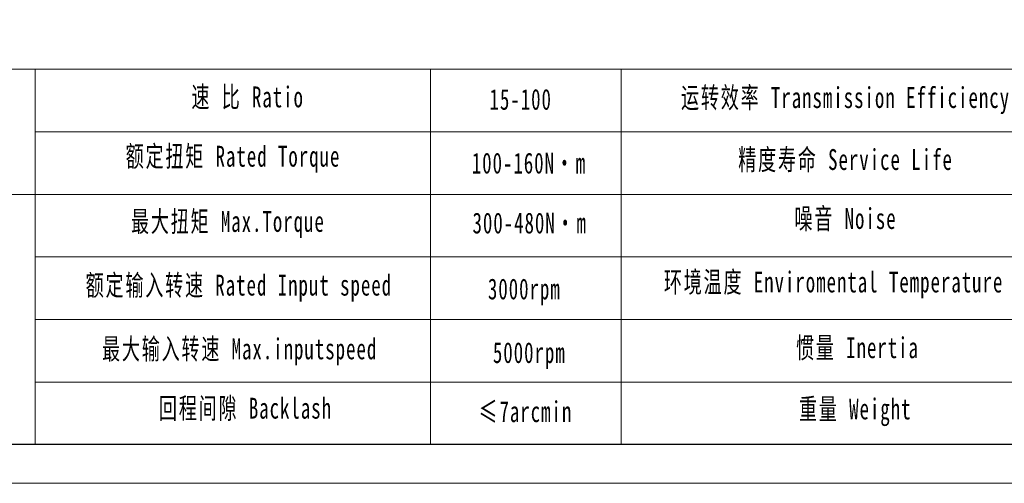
# Model space of a CAD drawing. Header units: millimetres. Extents: x 6142 to 6718, y -846 to -439.
# Tile 2 of 7: x 6240 to 6413, y -846 to -764. Entities that reach past the tile are written whole.
import ezdxf

# ---------------------------------------------------------------- set-up
doc = ezdxf.new("R2010")
doc.units = ezdxf.units.MM
doc.layers.get('0').update_dxf_attribs({"lineweight": 18})
doc.layers.add('SLD-0', color=7, linetype='Continuous', lineweight=18)
doc.layers.add('细实线', color=7, linetype='Continuous', lineweight=18)
doc.styles.add('标准', font='txt', dxfattribs={"width": 0.667})

msp = doc.modelspace()

# ---------------------------------------------------------------- linework, layer by layer
for p, q in [((6242.628799, -773.012384), (6242.628799, -838.811998)), ((6312.08207, -773.012384), (6312.08207, -838.811998))]:
    msp.add_line(p, q)
at = {"layer": 'SLD-0'}
msp.add_line((6345.545881, -773.012384), (6345.545881, -838.793263), dxfattribs=at)
at = {"layer": '细实线'}
for p, q in [((6192.99327, -773.012384), (6710.936811, -773.012384)), ((6242.628799, -783.989198), (6533.723709, -783.989198)), ((6192.99327, -794.966012), (6710.936811, -794.966012)), ((6242.628799, -805.942826), (6710.936811, -805.942826)), ((6242.628799, -816.91964), (6710.936811, -816.91964)), ((6242.628799, -827.896454), (6710.936811, -827.896454))]:
    msp.add_line(p, q, dxfattribs=at)
at = {"layer": '细实线', "color": 3}
msp.add_lwpolyline([(6142.143701, -845.653676), (6717.78974, -845.653676), (6717.78974, -438.589691), (6142.143701, -438.589691)], close=True, dxfattribs=at)
at = {"layer": '细实线', "color": 3, "lineweight": 25}
msp.add_lwpolyline([(6176.408346, -838.800747), (6710.936811, -838.800747), (6710.936811, -445.44262), (6176.408346, -445.44262)], close=True, dxfattribs=at)

# ---------------------------------------------------------------- texts
at = {"layer": 'SLD-0', "color": 1, "char_height": 3.65893801, "attachment_point": 2, "line_spacing_factor": 1.15057, "style": '标准'}
for s, insert, width in [('\\T1.1;速 比 Ratio', (6279.957844, -776.030695), 29.89685556), ('\\T1.1;\\pxqc;15-100', (6327.910083, -776.452724), 15.55703971), ('\\T1.1;运转效率 Transmission Efficiency', (6384.956778, -776.143143), 62.1783576), ('\\T1.1;额定扭矩 Rated Torque', (6277.385958, -786.439588), 64.96344169), ('\\T1.1;精度寿命 Service Life', (6384.956778, -787.017357), 48.80559087), ('{\\T1.1;100-160N·m}', (6329.361285, -787.639512), 30.30560971), ('\\T1.1;噪音 Noise', (6384.956778, -797.367507), 32.2862868), ('\\T1.1;最大扭矩 Max.Torque', (6276.485798, -797.876523), 43.1901291), ('{\\T1.1;300-480N·m}', (6329.491122, -798.149562), 36.38980443), ('\\T1.1;额定输入转速 Rated Input speed', (6278.414713, -809.056452), 57.42098418), ('{\\T1.1;环境温度 Enviromental Temperature}', (6382.859098, -808.503749), 115.83535701), ('\\T1.1;3000rpm', (6328.542916, -809.722025), 25.21156675), ('\\T1.1;惯量 Inertia', (6387.05447, -820.033033), 33.05576746), ('\\T1.1;最大输入转速 Max.inputspeed ', (6278.543307, -820.236375), 57.7527046), ('\\T1.1;5000rpm', (6329.416165, -820.894306), 80.00563964), ('\\T1.1;回程间隙 Backlash', (6279.572061, -830.645267), 46.82835758), ('{\\T1.1;≤7arcmin }', (6328.74709, -831.251437), 28.14632237), ('\\T1.1;重量 Weight', (6386.661161, -830.776226), 28.45118887)]:
    msp.add_mtext(s, dxfattribs=dict(at, insert=insert, width=width))

# ---------------------------------------------------------------- next in the draw order: texts
at = {"layer": 'SLD-0', "color": 1, "char_height": 3.65893801, "width": 115.83535701, "attachment_point": 2, "style": '标准', "bg_fill": 2}
for s, insert in [('{\\fSimSun|b0|i0|c134|p2;\\T1.1;设计 \\fArial|b0|i0|c0|p34;Design\\fSimSun|b0|i0|c134|p2;：}', (6467.15668, -809.783454)), ('{\\fSimSun|b0|i0|c134|p2;\\T1.1;复核 \\fArial|b0|i0|c0|p34;Recheck\\fSimSun|b0|i0|c134|p2;：}', (6468.474119, -820.181751)), ('{\\T1.1;日期 Date：}', (6465.307327, -831.375302))]:
    msp.add_mtext(s, dxfattribs=dict(at, insert=insert))

doc.saveas('drawing.dxf')
